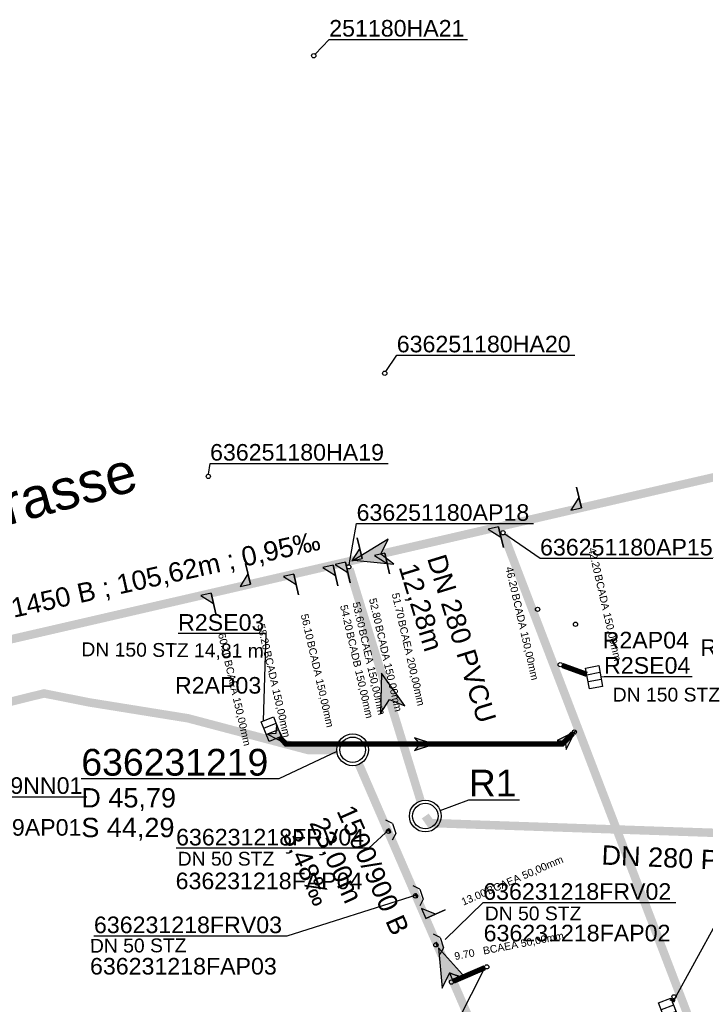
# Model space of a CAD drawing. Extents: x 356718 to 357658, y 5762241 to 5762615.
# Tile 91 of 157: x 357035 to 357068, y 5762443 to 5762490. Entities that reach past the tile are written whole.
import ezdxf
from ezdxf.enums import TextEntityAlignment as Align

# ---------------------------------------------------------------- set-up
doc = ezdxf.new("R2010")
doc.units = 0
doc.header["$MEASUREMENT"] = 0
for name, pattern in [('AUSGEZOGEN', [0]), ('GESTRICHELT2', [4, 2, -2]), ('STRICHPUNKT', [5, 2, -1, 1, -1])]:
    doc.linetypes.add(name, pattern=pattern)
doc.layers.get('0').update_dxf_attribs({"linetype": 'AUSGEZOGEN'})
for name, color, linetype, true_color in [('111_00131_Symbol', 7, 'AUSGEZOGEN', 0x000000), ('111_00228_Schachtsymbol_nach_Sy', 7, 'AUSGEZOGEN', 0x000000), ('114_00133_Schachtnummer', 7, 'AUSGEZOGEN', 0x000000), ('114_10391_Deckelhoehe', 7, 'AUSGEZOGEN', 0x000000), ('114_10392_Schachtnummer', 7, 'AUSGEZOGEN', 0x000000), ('114_10393_Sohlhoehe', 7, 'AUSGEZOGEN', 0x000000), ('121_10374_Haltungen_Regenwasser', 5, 'GESTRICHELT2', 0x0000ff), ('121_10376_Haltungen_Mischwasser', 6, 'STRICHPUNKT', 0xff00ff), ('121_10397_Haltungen_Regenwasser', 5, 'GESTRICHELT2', 0x0000ff), ('123_00048_Fliessrichtungspfeil', 7, 'AUSGEZOGEN', 0x000000), ('123_00137_Fliessrichtungspfeil', 7, 'AUSGEZOGEN', 0x000000), ('124_00118_Standard__Laenge___10', 7, 'AUSGEZOGEN', 0x000000), ('124_10395_Standard1', 7, 'AUSGEZOGEN', 0x000000), ('124_10626_Standard__Laenge____1', 7, 'AUSGEZOGEN', 0x000000), ('141_10868_Stutzen__141_', 7, 'AUSGEZOGEN', 0x000000), ('156_10394_Strassennamen_1_500', 7, 'AUSGEZOGEN', 0x000000), ('611_00541_Pkte', 3, 'AUSGEZOGEN', 0x00ff00)]:
    doc.layers.add(name, color=color, linetype=linetype, true_color=true_color)
doc.styles.add('ARIAL', font='arial.ttf', dxfattribs={"height": 1.5})
doc.styles.get("Standard").update_dxf_attribs({"font": 'arial.ttf', "height": 1})

# ---------------------------------------------------------------- blocks, each defined once
blk = doc.blocks.new('F00')
at = {"color": 0}
blk.add_circle((0, 0), 0.1, dxfattribs=at)
blk = doc.blocks.new('N03')
at = {"color": 0}
for radius in [0.75, 0.6]:
    blk.add_circle((0, 0), radius, dxfattribs=at)
blk = doc.blocks.new('ES')
at = {"color": 0, "linetype": 'AUSGEZOGEN'}
for points in [[(-0.494, -0.319), (-0.494, 0.306), (0.506, 0.306), (0.506, -0.319), (-0.494, -0.319)], [(-0.169, -0.319), (-0.169, 0.306)], [(0.156, -0.319), (0.156, 0.306)]]:
    blk.add_lwpolyline(points, dxfattribs=at)
blk = doc.blocks.new('TEILSTRECKE_E')
at = {"color": 0, "linetype": 'AUSGEZOGEN'}
for points in [[(0, 0.25), (-0.25, 0.5)], [(0, 0.25), (0, -0.25)], [(0, -0.25), (-0.25, -0.5)]]:
    blk.add_lwpolyline(points, dxfattribs=at)
blk = doc.blocks.new('FLI')
at = {"color": 0, "linetype": 'AUSGEZOGEN'}
blk.add_lwpolyline([(-0.4, 0), (-0.9, -0.6), (0.9, 0), (-0.9, 0.6), (-0.4, 0)], close=True, dxfattribs=at)
at = {"color": 0}
for points in [[(-0.4, 0), (0.9, 0), (-0.9, 0.6)], [(-0.9, -0.6), (0.9, 0), (-0.4, 0)]]:
    blk.add_solid(points, dxfattribs=at)

msp = doc.modelspace()

# ---------------------------------------------------------------- linework, layer by layer
at = {"layer": '114_00133_Schachtnummer', "color": 18, "linetype": 'AUSGEZOGEN', "true_color": 0x000000}
for points in [[(357049.158, 5762488.088), (357049.817, 5762488.786), (357056.338, 5762488.786)], [(357052.488, 5762473.138), (357052.999, 5762473.907), (357061.392, 5762473.907)], [(357044.136, 5762468.294), (357044.204, 5762468.804), (357052.597, 5762468.804)], [(357050.755, 5762464.03), (357051.107, 5762465.968), (357059.438, 5762465.968)], [(357058.085, 5762465.482), (357059.749, 5762464.334), (357068.08, 5762464.334)], [(357046.715, 5762456.675), (357046.847, 5762460.788), (357042.697, 5762460.788)], [(357062.61, 5762458.756), (357062.765, 5762458.764), (357066.915, 5762458.764)], [(357028.798, 5762452.395), (357029.937, 5762453.101), (357038.392, 5762453.101)], [(357052.668, 5762451.58), (357051.682, 5762450.67), (357042.603, 5762450.67)], [(357053.96, 5762448.48), (357047.813, 5762446.537), (357038.734, 5762446.537)], [(357055.282, 5762446.379), (357057.072, 5762448.108), (357066.151, 5762448.108)], [(357065.995, 5762443.388), (357068.097, 5762447.218), (357072.247, 5762447.218)], [(357057.143, 5762445.05), (357055.209, 5762441.239), (357046.068, 5762441.239)]]:
    msp.add_lwpolyline(points, dxfattribs=at)
at = {"layer": '114_10392_Schachtnummer', "color": 18, "linetype": 'AUSGEZOGEN', "true_color": 0x000000}
for points in [[(357050.174, 5762455.233), (357047.447, 5762453.937), (357038.139, 5762453.937)], [(357055.044, 5762452.454), (357056.393, 5762452.958), (357058.785, 5762452.958)]]:
    msp.add_lwpolyline(points, dxfattribs=at)
at = {"layer": '121_10374_Haltungen_Regenwasser', "color": 5, "linetype": 'GESTRICHELT2', "true_color": 0x0000ff, "const_width": 0.4}
for points in [[(357076.097, 5762418.297), (357058.039, 5762465.446)], [(357054.122, 5762452.908), (357050.766, 5762463.836)], [(357050.17, 5762455.305), (357048.856, 5762455.292), (357043.167, 5762456.795), (357038.474, 5762457.551), (357036.384, 5762457.968), (357032.396, 5762456.98), (357025.696, 5762455.401), (357019.487, 5762453.953), (356990.734, 5762447.247), (356979.109, 5762445.062), (356977.614, 5762444.688), (356971.806, 5762442.932)], [(357059.435, 5762435.67), (357051.218, 5762454.625)], [(357082.994, 5762450.902), (357082.355, 5762450.902), (357054.574, 5762451.861), (357054.342, 5762452.191)]]:
    msp.add_lwpolyline(points, dxfattribs=at)
at = {"layer": '121_10376_Haltungen_Mischwasser', "color": 6, "linetype": 'STRICHPUNKT', "true_color": 0xff00ff, "const_width": 0.4}
msp.add_lwpolyline([(357103.107, 5762476.267), (357000.599, 5762452.624)], dxfattribs=at)
at = {"layer": '121_10397_Haltungen_Regenwasser', "color": 5, "linetype": 'GESTRICHELT2', "true_color": 0x0000ff, "const_width": 0.25}
for points in [[(357061.953, 5762458.866), (357060.795, 5762459.287)], [(357047.473, 5762455.901), (357047.79, 5762455.578), (357060.794, 5762455.578), (357061.292, 5762456.075)], [(357052.69, 5762451.511), (357052.603, 5762451.47)], [(357053.969, 5762448.452), (357053.877, 5762448.426)], [(357054.933, 5762446.154), (357054.843, 5762446.12)], [(357057.146, 5762445.043), (357055.668, 5762444.407)], [(357065.97, 5762443.453), (357066.021, 5762443.578)]]:
    msp.add_lwpolyline(points, dxfattribs=at)
at = {"layer": '141_10868_Stutzen__141_', "color": 18, "linetype": 'AUSGEZOGEN', "true_color": 0x000000}
for points in [[(357061.694, 5762466.715), (357061.47, 5762467.69)], [(357061.694, 5762466.715), (357061.582, 5762467.203), (357061.207, 5762466.603)], [(357057.797, 5762465.816), (357057.309, 5762465.704), (357057.909, 5762465.329)], [(357057.797, 5762465.816), (357058.021, 5762464.842)], [(357051.366, 5762464.333), (357051.141, 5762465.307)], [(357051.366, 5762464.333), (357051.253, 5762464.82), (357050.878, 5762464.221)], [(357052.437, 5762464.58), (357051.95, 5762464.468), (357052.55, 5762464.093)], [(357052.437, 5762464.58), (357052.662, 5762463.606)], [(357046.104, 5762463.119), (357045.879, 5762464.094)], [(357050.001, 5762464.018), (357049.514, 5762463.906), (357050.114, 5762463.531)], [(357050.001, 5762464.018), (357050.226, 5762463.044)], [(357050.586, 5762464.153), (357050.099, 5762464.041), (357050.698, 5762463.666)], [(357050.586, 5762464.153), (357050.811, 5762463.179)], [(357046.104, 5762463.119), (357045.991, 5762463.607), (357045.616, 5762463.007)], [(357048.15, 5762463.591), (357047.663, 5762463.479), (357048.262, 5762463.104)], [(357048.15, 5762463.591), (357048.375, 5762462.617)], [(357044.252, 5762462.692), (357043.765, 5762462.58), (357044.365, 5762462.205)], [(357044.252, 5762462.692), (357044.477, 5762461.718)], [(357054.364, 5762447.368), (357054.823, 5762447.567), (357054.165, 5762447.827)], [(357054.364, 5762447.368), (357055.281, 5762447.766)], [(357055.676, 5762444.341), (357056.135, 5762444.539), (357055.477, 5762444.799)], [(357055.676, 5762444.341), (357056.594, 5762444.738)]]:
    msp.add_lwpolyline(points, close=True, dxfattribs=at)
at = {"layer": '141_10868_Stutzen__141_', "color": 18, "true_color": 0x000000}
for points in [[(357061.694, 5762466.715), (357061.582, 5762467.203), (357061.207, 5762466.603)], [(357057.797, 5762465.816), (357057.309, 5762465.704), (357057.909, 5762465.329)], [(357051.366, 5762464.333), (357051.253, 5762464.82), (357050.878, 5762464.221)], [(357052.437, 5762464.58), (357051.95, 5762464.468), (357052.55, 5762464.093)], [(357050.001, 5762464.018), (357049.514, 5762463.906), (357050.114, 5762463.531)], [(357050.586, 5762464.153), (357050.099, 5762464.041), (357050.698, 5762463.666)], [(357046.104, 5762463.119), (357045.991, 5762463.607), (357045.616, 5762463.007)], [(357048.15, 5762463.591), (357047.663, 5762463.479), (357048.262, 5762463.104)], [(357044.252, 5762462.692), (357043.765, 5762462.58), (357044.365, 5762462.205)], [(357054.364, 5762447.368), (357054.823, 5762447.567), (357054.165, 5762447.827)], [(357055.676, 5762444.341), (357056.135, 5762444.539), (357055.477, 5762444.799)]]:
    msp.add_solid(points, dxfattribs=at)

# ---------------------------------------------------------------- block references
at = {"layer": '111_00131_Symbol', "color": 18, "true_color": 0x000000}
for p in [(357049.089, 5762488.015), (357052.433, 5762473.055), (357044.123, 5762468.195), (357058.003, 5762465.539), (357050.737, 5762463.932), (357060.701, 5762459.321), (357061.363, 5762456.146), (357057.238, 5762445.083), (357066.059, 5762443.671)]:
    msp.add_blockref('F00', p, dxfattribs=at)
for name, p, rotation in [('ES', (357062.302, 5762458.739), 280.7), ('ES', (357047.089, 5762456.292), 291.8), ('TEILSTRECKE_E', (357052.872, 5762451.598), 18), ('F00', (357052.603, 5762451.47), 292.7), ('TEILSTRECKE_E', (357054.162, 5762448.506), 18.7), ('F00', (357053.877, 5762448.426), 292.7), ('F00', (357054.843, 5762446.12), 292.7), ('TEILSTRECKE_E', (357055.121, 5762446.224), 17.4), ('F00', (357055.576, 5762444.367), 292.7), ('ES', (357065.795, 5762443.023), 111.2)]:
    msp.add_blockref(name, p, dxfattribs=dict(at, rotation=rotation))
at = {"layer": '111_00228_Schachtsymbol_nach_Sy', "color": 18, "true_color": 0x000000}
for p in [(357050.92, 5762455.313), (357054.342, 5762452.191)]:
    msp.add_blockref('N03', p, dxfattribs=at)
at = {"layer": '123_00048_Fliessrichtungspfeil', "color": 18, "true_color": 0x000000}
for p, rotation in [((357051.853, 5762464.446), 193), ((357052.54, 5762458.061), 107), ((357055.327, 5762445.147), 113.4)]:
    msp.add_blockref('FLI', p, dxfattribs=dict(at, rotation=rotation))
at = {"layer": '123_00137_Fliessrichtungspfeil', "color": 18, "true_color": 0x000000, "xscale": 0.5, "yscale": 0.5, "zscale": 0.5}
for p, rotation in [((357047.439, 5762455.935), 314.4999999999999), ((357061.079, 5762455.862), 44.9)]:
    msp.add_blockref('FLI', p, dxfattribs=dict(at, rotation=rotation))
msp.add_blockref('FLI', (357054.292, 5762455.578), dxfattribs=at)
at = {"layer": '611_00541_Pkte', "color": 3, "true_color": 0x00ff00}
for p in [(357059.634, 5762461.93), (357061.419, 5762461.228)]:
    msp.add_blockref('F00', p, dxfattribs=at)

# ---------------------------------------------------------------- texts
at = {"layer": '114_00133_Schachtnummer', "color": 18, "true_color": 0x000000, "style": 'ARIAL'}
for s, height, p in [('251180HA21', 0.7814, (357049.817, 5762489.702)), ('636251180HA20', 0.78136, (357052.999, 5762474.823)), ('636251180HA19', 0.78136, (357044.204, 5762469.72)), ('636251180AP18', 0.78136, (357051.107, 5762466.884)), ('636251180AP15', 0.78136, (357059.749, 5762465.25)), ('R2SE03', 0.7814, (357042.697, 5762461.704)), ('R2AP04', 0.7814, (357062.699, 5762460.87)), ('R5NN02AP01', 0.7814, (357067.299, 5762460.518)), ('R2SE04', 0.7814, (357062.765, 5762459.68)), ('R2AP03', 0.7814, (357042.551, 5762458.74)), ('636231219NN01', 0.78136, (357029.937, 5762454.017)), ('636231219AP01', 0.78136, (357030.011, 5762452.046)), ('636231218FRV04', 0.78136, (357042.603, 5762451.586)), ('636231218FAP04', 0.78136, (357042.582, 5762449.524)), ('636231218FRV02', 0.78136, (357057.072, 5762449.024)), ('636231218FRV03', 0.78136, (357038.734, 5762447.453)), ('636231218FAP02', 0.78136, (357057.092, 5762447.067)), ('636231218FAP03', 0.78136, (357038.548, 5762445.504))]:
    msp.add_text(s, height=height, dxfattribs=at).set_placement(p, align=Align.TOP_LEFT)
at = {"layer": '114_10391_Deckelhoehe', "color": 18, "true_color": 0x000000, "style": 'ARIAL'}
msp.add_text('D 45,79', height=0.9116, dxfattribs=at).set_placement((357038.139, 5762453.506), align=Align.TOP_LEFT)
at = {"layer": '114_10392_Schachtnummer', "color": 18, "true_color": 0x000000, "style": 'ARIAL'}
for s, p in [('636231219', (357038.139, 5762455.354)), ('R1', (357056.393, 5762454.374))]:
    msp.add_text(s, height=1.2601, dxfattribs=at).set_placement(p, align=Align.TOP_LEFT)
at = {"layer": '114_10393_Sohlhoehe', "color": 18, "true_color": 0x000000, "style": 'ARIAL'}
msp.add_text('S 44,29', height=0.9116, dxfattribs=at).set_placement((357038.139, 5762452.106), align=Align.TOP_LEFT)
at = {"layer": '124_00118_Standard__Laenge___10', "color": 18, "true_color": 0x000000, "style": 'ARIAL'}
msp.add_text('DN 150 STZ 14,81 m', height=0.65113, rotation=359.5, dxfattribs=at).set_placement((357038.146, 5762460.374), align=Align.TOP_LEFT)
at = {"layer": '124_10395_Standard1', "color": 18, "true_color": 0x000000, "style": 'ARIAL'}
for s, height, rotation, p in [('2000/1450 B ; 105,62m ; 0,95‰', 0.91158, 12.5, (357031.639, 5762461.731)), ('DN 280 PVCU', 0.91158, 287.1, (357055.292, 5762464.607)), ('12,28m', 0.9116, 287.1, (357053.954, 5762464.195)), ('1500/900 B', 0.9116, 293.9, (357050.983, 5762452.808)), ('23,00m', 0.9116, 293.9, (357049.703, 5762452.24)), ('3,48‰', 0.9116, 293.9, (357048.423, 5762451.673)), ('DN 280 PVCU ; 29,56m', 0.91158, 357.5, (357062.67, 5762450.817))]:
    msp.add_text(s, height=height, rotation=rotation, dxfattribs=at).set_placement(p, align=Align.TOP_LEFT)
at = {"layer": '124_10626_Standard__Laenge____1', "color": 18, "true_color": 0x000000, "style": 'ARIAL'}
for s, p in [('DN 150 STZ', (357063.175, 5762458.237)), ('DN 50 STZ', (357042.68, 5762450.504)), ('DN 50 STZ', (357057.147, 5762447.927))]:
    msp.add_text(s, height=0.6511, dxfattribs=at).set_placement(p, align=Align.TOP_LEFT)
msp.add_text('DN 50 STZ', height=0.6511, rotation=0.3, dxfattribs=at).set_placement((357038.543, 5762446.402), align=Align.TOP_LEFT)
at = {"layer": '141_10868_Stutzen__141_', "color": 18, "true_color": 0x000000}
for s, rotation, p in [('42.20', 283, (357062.64, 5762463.67)), ('46.20', 283, (357058.742, 5762462.771)), ('51.70', 283, (357053.383, 5762461.535)), ('54.20', 283, (357050.947, 5762460.973)), ('53.60', 283, (357051.531, 5762461.108)), ('52.80', 283, (357052.311, 5762461.288)), ('56.10', 283, (357049.095, 5762460.546)), ('58.20', 283, (357047.049, 5762460.074)), ('60.10', 283, (357045.197, 5762459.647)), ('13.00', 23.4, (357057.128, 5762448.779))]:
    msp.add_text(s, height=0.3533, rotation=rotation, dxfattribs=at).set_placement(p, align=Align.TOP_RIGHT)
for s, height, rotation, p in [('BCADA 150,00mm', 0.35326, 283, (357062.655, 5762463.604)), ('BCADA 150,00mm', 0.35326, 283, (357058.757, 5762462.705)), ('BCADA 150,00mm', 0.35326, 283, (357052.326, 5762461.221)), ('BCAEA 200,00mm', 0.35326, 283, (357053.398, 5762461.469)), ('BCADB 150,00mm', 0.35326, 283, (357050.962, 5762460.907)), ('BCAEA 150,00mm', 0.35326, 283, (357051.546, 5762461.042)), ('BCADA 150,00mm', 0.35326, 283, (357049.11, 5762460.48)), ('BCADA 150,00mm', 0.35326, 283, (357047.064, 5762460.008)), ('BCAEA 150,00mm', 0.35326, 283, (357045.213, 5762459.581)), ('BCAEA 50,00mm', 0.35326, 23.4, (357057.191, 5762448.807)), ('BCAEA 50,00mm', 0.35326, 10.9, (357057.03, 5762446.009)), ('9.70', 0.3533, 10.9, (357055.682, 5762445.75))]:
    msp.add_text(s, height=height, rotation=rotation, dxfattribs=at).set_placement(p, align=Align.TOP_LEFT)
at = {"layer": '156_10394_Strassennamen_1_500', "color": 18, "true_color": 0x000000, "style": 'ARIAL'}
msp.add_text('Burgstrasse', height=1.89022, rotation=15.2, dxfattribs=at).set_placement((357026.824, 5762465.71), align=Align.TOP_LEFT)

doc.saveas('drawing.dxf')
